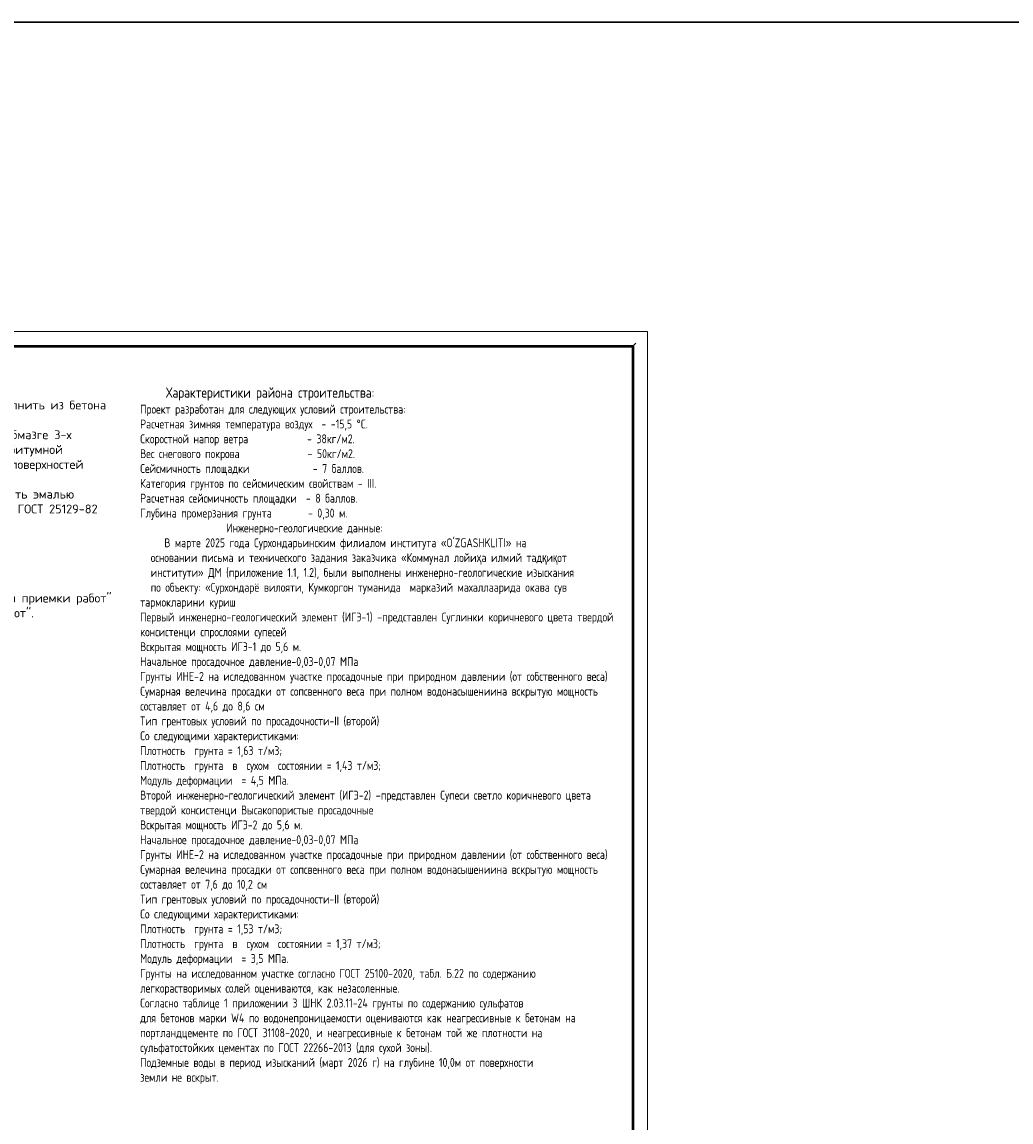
# Model space of a CAD drawing. Header units: millimetres. Extents: x 12962 to 32397, y -4138 to -1429.
# Tile 37 of 41: x 13730 to 14064, y -1800 to -1429. Entities that reach past the tile are written whole.
import ezdxf

# ---------------------------------------------------------------- set-up
doc = ezdxf.new("R2010")
doc.units = ezdxf.units.MM
doc.layers.add('1', color=7, linetype='Continuous')
doc.layers.add('Text', color=154, linetype='Continuous')
doc.layers.add('_1 asosiy', color=7, linetype='Continuous', lineweight=40)
doc.layers.add('DIMS', color=5, linetype='Continuous', lineweight=18)
doc.layers.add('CS_UNPLOTTED', color=171, linetype='Continuous', plot=False)
doc.styles.add('ISOCPEUR', font='isocpeui.ttf')
doc.styles.add('УКЛ_Шрифт (3)', font='isocpeur.ttf', dxfattribs={"height": 300})

# ---------------------------------------------------------------- blocks, each defined once
blk = doc.blocks.new('*U38')
at = {"lineweight": 9}
for p, q in [((-20, 415), (574, 415)), ((574, 415), (574, -5))]:
    blk.add_line(p, q, dxfattribs=at)
at = {"lineweight": 50}
for p, q in [((0, 410), (569, 410)), ((569, 410), (569, 0))]:
    blk.add_line(p, q, dxfattribs=at)
at = {"layer": 'CS_UNPLOTTED'}
blk.add_line((570, 411), (569, 410), dxfattribs=at)

msp = doc.modelspace()

# ---------------------------------------------------------------- linework, layer by layer
at = {"layer": '1', "color": 2, "lineweight": 30}
msp.add_lwpolyline([(12961.955, -1429.432), (14367.112, -1429.432), (14372.871, -4137.977), (12967.714, -4137.977)], close=True, dxfattribs=at)

# ---------------------------------------------------------------- block references
at = {"layer": '_1 asosiy', "color": 0, "ltscale": 30}
msp.add_blockref('*U38', (13367.344, -1948.64), dxfattribs=at)

# ---------------------------------------------------------------- texts
at = {"layer": 'DIMS', "color": 7, "lineweight": 15, "insert": (13580.221, -1551.945), "char_height": 3, "width": 178.18936, "attachment_point": 1, "style": 'ISOCPEUR'}
msp.add_mtext('\\A1;\\pi56.51978,t61.51958;{\\C154;^I\\fISOCPEUR|b0|i0|c204|p34;\\LАнтикоррозионные мероприятия\\P\\pi3,t0,4.9998;\\lВсе бетонные и железобетонные конструкции, находящиеся в грунте, выполнить из бетона на СФЦ портландцементе по водопроницаемости W6.\\P\\pi2.49999,t4.9998;Все бетонные и ж/б конструкции соприкасающиеся с грунтом выполнить обмазre 3-х слойным гидроизолом на битумной мастике, в стыках выполнить обмазка битумной мастикой за 2 раза  армированной стеклосеткой по слою грунта наружных поверхностей соприкосающихся с грунтом.\\PВсе металлические конструкции очистить от ржавчины, окалины и окрасить эмалью ПФ115 по ГОСТ 927-82 светлосерого цвета за 2 раза по грунтовке ГФ-021 по ГОСТ 25129-82 в 1 слой (общ. толщ.-55МКМ).\\P\\pi67.923,tz;\\LПротивопожарные мероприятия\\P\\pi0;\\lВсе работы вести с соблюдением требований:\\P1.^I КМК 3.01.02-00 "Техника безопасности в строительстве".\\P2.^IКМК 3.03.01-98 "Несущие и ограждающие конструкции".\\P3.^IКМК 3.03.02-98 "Металлические конструкции. Правила производства и приемки работ"\\PКМК 3.04.02-97 "Защита от коррозии. Правила производства и приемки работ".}', dxfattribs=at)
at = {"layer": 'Text', "color": 7, "insert": (13770.323, -1552.499), "char_height": 3, "width": 164.22043, "attachment_point": 1, "style": 'УКЛ_Шрифт (3)'}
msp.add_mtext("{\\H0.75x;\\W0.7;\\T0.9;\\C256;        \\H1.55556x;\\W0.8;\\T1;Характеристики района строительства:\\P\\H0.85714x;Проект разработан для следующих условий строительства:\\PРасчетная зимняя температура воздух  - -15,5 °C.\\PСкоростной напор ветра             - 38кг/м2.\\PВес снегового покрова               - 50кг/м2.\\PСейсмичность площадки              - 7 баллов.\\PКатегория грунтов по сейсмическим свойствам - III.\\PРасчетная сейсмичность площадки  - 8 баллов.\\PГлубина промерзания грунта        - 0,30 м.\\P                   Инженерно-геологические данные:\\P\\pi3.54999,t30.12501;   В марте 2025 года Сурхондарьинским филиалом института «O'ZGASHKLITI» на\\Pосновании письма и технического задания заказчика «Коммунал лойи\\fArial|b0|i0|c204|p34;ҳ\\fISOCPEUR|b0|i0|c204|p34;а илмий тад\\fArial|b0|i0|c204|p34;қ\\fISOCPEUR|b0|i0|c204|p34;и\\fArial|b0|i0|c204|p34;қ\\fISOCPEUR|b0|i0|c204|p34;от\\Pинститути» ДМ (приложение 1.1, 1.2), были выполнены инженерно-геологические изыскания\\Pпо объекту: «Сурхондарё вилояти, Кумкоргон туманида  марказий махаллаарида окава сув тармокларини куриш   \\P\\pi0,tz;Первый инженерно-геологический элемент (ИГЭ-1) –представлен Суглинки коричневого цвета твердой консистенци спрослоями супесей \\PВскрытая мощность ИГЭ-1 до 5,6 м.\\PНачальное просадочное давление-0,03-0,07 МПа\\PГрунты ИНЕ-2 на иследованном участке просадочные при природном давлении (от собственного веса)\\PСумарная велечина просадки от сопсвенного веса при полном водонасышениина вскрытую мощность составляет от 4,6 до 8,6 см\\PТип грентовых условий по просадочности-II (второй)\\PСо следующими характеристиками:\\PПлотность  грунта = 1,63 т/м3; \\PПлотность  грунта  в  сухом  состоянии = 1,43 т/м3;  \\PМодуль деформации  = 4,5 МПа.\\PВторой инженерно-геологический элемент (ИГЭ-2) –представлен Супеси светло коричневого цвета твердой консистенци Высакопористые просадочные \\PВскрытая мощность ИГЭ-2 до 5,6 м.\\PНачальное просадочное давление-0,03-0,07 МПа\\PГрунты ИНЕ-2 на иследованном участке просадочные при природном давлении (от собственного веса)\\PСумарная велечина просадки от сопсвенного веса при полном водонасышениина вскрытую мощность составляет от 7,6 до 10,2 см\\PТип грентовых условий по просадочности-II (второй)\\PСо следующими характеристиками:\\PПлотность  грунта = 1,53 т/м3; \\PПлотность  грунта  в  сухом  состоянии = 1,37 т/м3;  \\PМодуль деформации  = 3,5 МПа.\\PГрунты на исследованном участке согласно ГОСТ 25100-2020, табл. Б.22 по содержанию\\Pлегкорастворимых солей оцениваются, как незасоленные.\\PСогласно таблице 1 приложении 3 ШНК 2.03.11-24 грунты по содержанию сульфатов\\Pдля бетонов марки W4 по водонепроницаемости оцениваются как неагрессивные к бетонам на\\Pпортландцементе по ГОСТ 31108-2020, и неагрессивные к бетонам той же плотности на\\Pсульфатостойких цементах по ГОСТ 22266-2013 (для сухой зоны).\\PПодземные воды в период изысканий (март 2026 г) на глубине 10,0м от поверхности\\C7;\\Pземли не вскрыт.\\P\\C256;\\P   \\P  }", dxfattribs=at)

doc.saveas('drawing.dxf')
